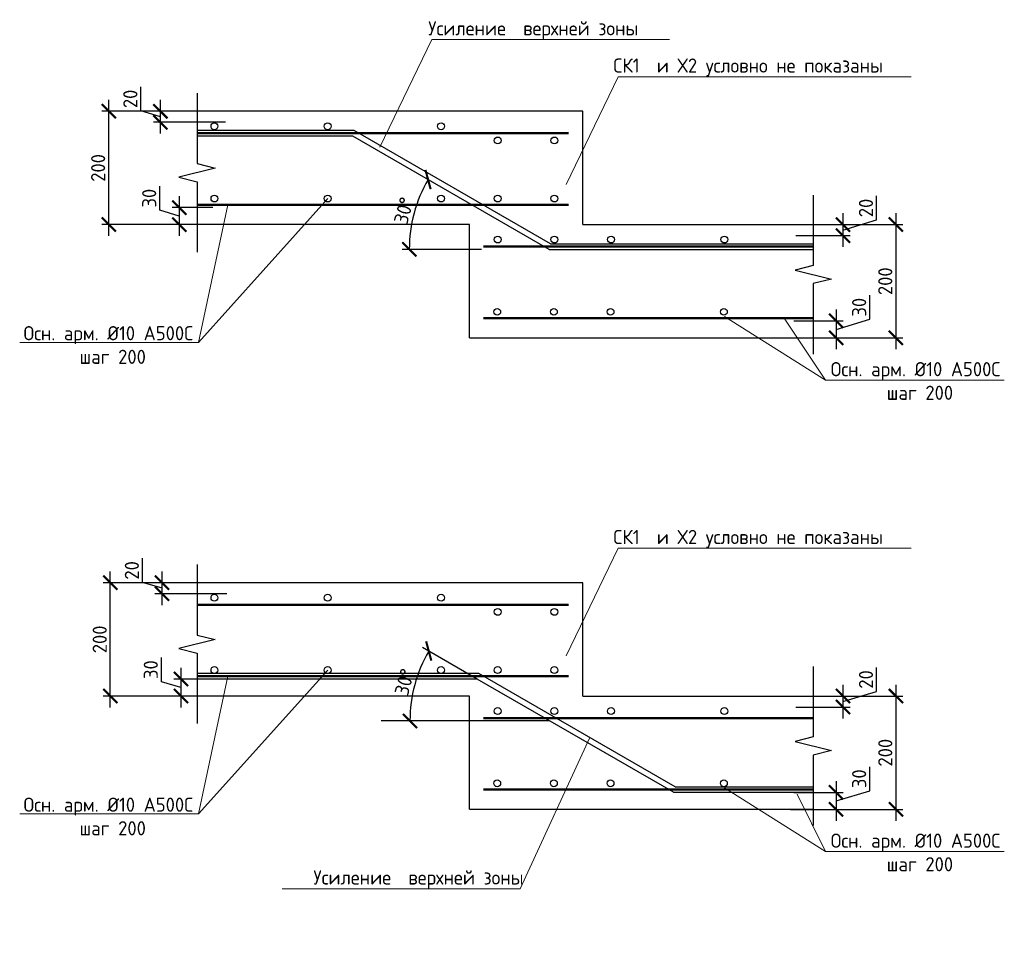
# Model space of a CAD drawing. Header units: millimetres. Extents: x -386473 to 311666, y -59273 to 291770.
# Tile 35 of 132: x -80264 to -62887, y -39194 to -23015. Entities that reach past the tile are written whole.
import ezdxf
from ezdxf import colors
from ezdxf.entities.mleader import LeaderData, LeaderLine
from ezdxf.math import Vec2, Vec3

# ---------------------------------------------------------------- set-up
doc = ezdxf.new("R2010")
doc.units = ezdxf.units.MM
for name, color, linetype, lineweight in [('Арматура', 152, 'Continuous', 40), ('Перекрытие ж_бетон', 1, 'Continuous', 30), ('поз.', 2, 'Continuous', 25), ('РАЗМЕРЫ', 1, 'Continuous', 9)]:
    doc.layers.add(name, color=color, linetype=linetype, lineweight=lineweight)
doc.styles.add('GOST-2.304_Type-B', font='GOST_Common.ttf')
doc.styles.add('ГОСТ 2.304', font='GOST_Common.ttf')
doc.dimstyles.new('СПДС', dxfattribs={"dimscale": 100, "dimtxt": 2.5, "dimasz": 2.5, "dimexe": 1.25, "dimexo": 0, "dimtad": 1, "dimdec": 0, "dimtxsty": 'GOST-2.304_Type-B', "dimblk": 'ARCHTICK', "dimcen": 2.5, "dimdle": 2, "dimadec": 0, "dimazin": 2, "dimtfac": 0.75, "dimtdec": 0, "dimtmove": 1, "dimatfit": 3, "dimfxl": 1, "dimtolj": 1, "dimarcsym": 1})

# ---------------------------------------------------------------- blocks, each defined once
blk = doc.blocks.new('_ArchTick')
at = {"color": 0, "linetype": 'ByBlock', "const_width": 0.15}
blk.add_lwpolyline([(-0.5, -0.5), (0.5, 0.5)], dxfattribs=at)
blk = doc.blocks.new('*D655')
at = {"layer": 'DEFPOINTS', "color": 0, "transparency": 16777216}
for p in [(-66514, -26631), (-66514, -28631), (-64801, -28631)]:
    blk.add_point(p, dxfattribs=at)
at = {"layer": 'РАЗМЕРЫ', "color": 0, "lineweight": -2, "transparency": 16777216}
for p, q in [((-64801, -26431), (-64801, -28831)), ((-66514, -26631), (-64676, -26631)), ((-66514, -28631), (-64676, -28631))]:
    blk.add_line(p, q, dxfattribs=at)
at = {"layer": 'РАЗМЕРЫ', "color": 0, "lineweight": -2, "transparency": 16777216, "xscale": 250, "yscale": 250, "zscale": 250}
for p, rotation in [((-64801, -26631), 90), ((-64801, -28631), 270)]:
    blk.add_blockref('_ArchTick', p, dxfattribs=dict(at, rotation=rotation))
at = {"layer": 'РАЗМЕРЫ', "color": 0, "lineweight": 0, "transparency": 16777216, "insert": (-64988, -27631), "char_height": 250, "attachment_point": 5, "rotation": 90, "style": 'GOST-2.304_Type-B'}
blk.add_mtext('\\A1;200', dxfattribs=at)
blk = doc.blocks.new('*D656')
at = {"layer": 'DEFPOINTS', "color": 0, "transparency": 16777216}
for p in [(-66426, -26631), (-66564, -26826), (-65735, -26826)]:
    blk.add_point(p, dxfattribs=at)
at = {"layer": 'РАЗМЕРЫ', "color": 0, "lineweight": -2, "transparency": 16777216}
for p, q in [((-65141, -26550), (-65141, -26125)), ((-65735, -26431), (-65735, -27026)), ((-65735, -26728), (-65141, -26550)), ((-66426, -26631), (-65610, -26631)), ((-66564, -26826), (-65610, -26826))]:
    blk.add_line(p, q, dxfattribs=at)
at = {"layer": 'РАЗМЕРЫ', "color": 0, "lineweight": -2, "transparency": 16777216, "xscale": 250, "yscale": 250, "zscale": 250}
for p, rotation in [((-65735, -26631), 90), ((-65735, -26826), 270)]:
    blk.add_blockref('_ArchTick', p, dxfattribs=dict(at, rotation=rotation))
at = {"layer": 'РАЗМЕРЫ', "color": 0, "lineweight": 0, "transparency": 16777216, "insert": (-65329, -26338), "char_height": 250, "attachment_point": 5, "rotation": 90, "style": 'GOST-2.304_Type-B'}
blk.add_mtext('\\A1;20', dxfattribs=at)
blk = doc.blocks.new('*D657')
at = {"layer": 'DEFPOINTS', "color": 0, "transparency": 16777216}
for p in [(-66600, -28331), (-66659, -28631), (-65855, -28631)]:
    blk.add_point(p, dxfattribs=at)
at = {"layer": 'РАЗМЕРЫ', "color": 0, "lineweight": -2, "transparency": 16777216}
for p, q in [((-65261, -28303), (-65261, -27878)), ((-65855, -28131), (-65855, -28831)), ((-65855, -28481), (-65261, -28303)), ((-66600, -28331), (-65730, -28331)), ((-66659, -28631), (-65730, -28631))]:
    blk.add_line(p, q, dxfattribs=at)
at = {"layer": 'РАЗМЕРЫ', "color": 0, "lineweight": -2, "transparency": 16777216, "xscale": 250, "yscale": 250, "zscale": 250}
for p, rotation in [((-65855, -28331), 90), ((-65855, -28631), 270)]:
    blk.add_blockref('_ArchTick', p, dxfattribs=dict(at, rotation=rotation))
at = {"layer": 'РАЗМЕРЫ', "color": 0, "lineweight": 0, "transparency": 16777216, "insert": (-65449, -28090), "char_height": 250, "attachment_point": 5, "rotation": 90, "style": 'GOST-2.304_Type-B'}
blk.add_mtext('\\A1;30', dxfattribs=at)
blk = doc.blocks.new('*D658')
at = {"color": 0, "lineweight": -2, "transparency": 16777216}
blk.add_line((-72116, -27070), (-73513, -27070), dxfattribs=at)
blk.add_arc((-70921, -27070), 2467, 150, 180, dxfattribs=at)
at = {"layer": 'DEFPOINTS', "color": 0, "transparency": 16777216}
for p in [(-74385, -25070), (-73239, -26226), (-72116, -27070), (-70921, -27070), (-70921, -27070)]:
    blk.add_point(p, dxfattribs=at)
at = {"color": 0, "lineweight": -2, "transparency": 16777216, "xscale": 250, "yscale": 250, "zscale": 250}
for p, rotation in [((-73057, -25836), 60.00000000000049), ((-73388, -27070), 269.9999999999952)]:
    blk.add_blockref('_ArchTick', p, dxfattribs=dict(at, rotation=rotation))
at = {"color": 0, "transparency": 16777216, "insert": (-73485, -26383), "char_height": 250, "attachment_point": 5, "rotation": 75, "style": 'GOST-2.304_Type-B'}
blk.add_mtext('\\A1;30°', dxfattribs=at)
blk = doc.blocks.new('_None')
blk = doc.blocks.new('*D659')
at = {"layer": 'DEFPOINTS', "color": 0, "transparency": 16777216}
for p in [(-66514, -34953), (-66514, -36953), (-64801, -36953)]:
    blk.add_point(p, dxfattribs=at)
at = {"layer": 'РАЗМЕРЫ', "color": 0, "lineweight": -2, "transparency": 16777216}
for p, q in [((-64801, -34753), (-64801, -37153)), ((-66514, -34953), (-64676, -34953)), ((-66514, -36953), (-64676, -36953))]:
    blk.add_line(p, q, dxfattribs=at)
at = {"layer": 'РАЗМЕРЫ', "color": 0, "lineweight": -2, "transparency": 16777216, "xscale": 250, "yscale": 250, "zscale": 250}
for p, rotation in [((-64801, -34953), 90), ((-64801, -36953), 270)]:
    blk.add_blockref('_ArchTick', p, dxfattribs=dict(at, rotation=rotation))
at = {"layer": 'РАЗМЕРЫ', "color": 0, "lineweight": 0, "transparency": 16777216, "insert": (-64988, -35953), "char_height": 250, "attachment_point": 5, "rotation": 90, "style": 'GOST-2.304_Type-B'}
blk.add_mtext('\\A1;200', dxfattribs=at)
blk = doc.blocks.new('*D660')
at = {"layer": 'DEFPOINTS', "color": 0, "transparency": 16777216}
for p in [(-66426, -34953), (-66564, -35148), (-65735, -35148)]:
    blk.add_point(p, dxfattribs=at)
at = {"layer": 'РАЗМЕРЫ', "color": 0, "lineweight": -2, "transparency": 16777216}
for p, q in [((-65141, -34872), (-65141, -34447)), ((-65735, -34753), (-65735, -35348)), ((-65735, -35050), (-65141, -34872)), ((-66426, -34953), (-65610, -34953)), ((-66564, -35148), (-65610, -35148))]:
    blk.add_line(p, q, dxfattribs=at)
at = {"layer": 'РАЗМЕРЫ', "color": 0, "lineweight": -2, "transparency": 16777216, "xscale": 250, "yscale": 250, "zscale": 250}
for p, rotation in [((-65735, -34953), 90), ((-65735, -35148), 270)]:
    blk.add_blockref('_ArchTick', p, dxfattribs=dict(at, rotation=rotation))
at = {"layer": 'РАЗМЕРЫ', "color": 0, "lineweight": 0, "transparency": 16777216, "insert": (-65329, -34660), "char_height": 250, "attachment_point": 5, "rotation": 90, "style": 'GOST-2.304_Type-B'}
blk.add_mtext('\\A1;20', dxfattribs=at)
blk = doc.blocks.new('*D661')
at = {"layer": 'DEFPOINTS', "color": 0, "transparency": 16777216}
for p in [(-66600, -36653), (-66659, -36953), (-65855, -36953)]:
    blk.add_point(p, dxfattribs=at)
at = {"layer": 'РАЗМЕРЫ', "color": 0, "lineweight": -2, "transparency": 16777216}
for p, q in [((-65261, -36625), (-65261, -36200)), ((-65855, -36453), (-65855, -37153)), ((-66600, -36653), (-65730, -36653)), ((-65855, -36803), (-65261, -36625)), ((-66659, -36953), (-65730, -36953))]:
    blk.add_line(p, q, dxfattribs=at)
at = {"layer": 'РАЗМЕРЫ', "color": 0, "lineweight": -2, "transparency": 16777216, "xscale": 250, "yscale": 250, "zscale": 250}
for p, rotation in [((-65855, -36653), 90), ((-65855, -36953), 270)]:
    blk.add_blockref('_ArchTick', p, dxfattribs=dict(at, rotation=rotation))
at = {"layer": 'РАЗМЕРЫ', "color": 0, "lineweight": 0, "transparency": 16777216, "insert": (-65449, -36412), "char_height": 250, "attachment_point": 5, "rotation": 90, "style": 'GOST-2.304_Type-B'}
blk.add_mtext('\\A1;30', dxfattribs=at)
blk = doc.blocks.new('*D662')
at = {"color": 0, "lineweight": -2, "transparency": 16777216}
blk.add_line((-72189, -34653), (-73154, -34096), dxfattribs=at)
blk.add_arc((-70909, -35392), 2467, 150, 180, dxfattribs=at)
at = {"layer": 'DEFPOINTS', "color": 0, "transparency": 16777216}
for p in [(-73227, -34548), (-72189, -34653), (-73882, -35392), (-70921, -35392), (-68725, -36653)]:
    blk.add_point(p, dxfattribs=at)
at = {"color": 0, "lineweight": -2, "transparency": 16777216, "xscale": 250, "yscale": 250, "zscale": 250}
for p, rotation in [((-73045, -34158), 60.00000000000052), ((-73376, -35392), 270)]:
    blk.add_blockref('_ArchTick', p, dxfattribs=dict(at, rotation=rotation))
at = {"color": 0, "transparency": 16777216, "insert": (-73473, -34705), "char_height": 250, "attachment_point": 5, "rotation": 75, "style": 'GOST-2.304_Type-B'}
blk.add_mtext('\\A1;30°', dxfattribs=at)
blk = doc.blocks.new('*D663')
at = {"layer": 'DEFPOINTS', "color": 0, "transparency": 16777216}
for p in [(-77780, -24631), (-76633, -24631), (-76633, -24826)]:
    blk.add_point(p, dxfattribs=at)
at = {"layer": 'РАЗМЕРЫ', "color": 0, "lineweight": -2, "transparency": 16777216}
for p, q in [((-78124, -24625), (-78124, -24200)), ((-77780, -25026), (-77780, -24431)), ((-77780, -24728), (-78124, -24625)), ((-76633, -24631), (-77905, -24631)), ((-76633, -24826), (-77905, -24826))]:
    blk.add_line(p, q, dxfattribs=at)
at = {"layer": 'РАЗМЕРЫ', "color": 0, "lineweight": -2, "transparency": 16777216, "xscale": 250, "yscale": 250, "zscale": 250}
for p, rotation in [((-77780, -24631), 90), ((-77780, -24826), 270)]:
    blk.add_blockref('_ArchTick', p, dxfattribs=dict(at, rotation=rotation))
at = {"layer": 'РАЗМЕРЫ', "color": 0, "lineweight": 0, "transparency": 16777216, "insert": (-78311, -24413), "char_height": 250, "attachment_point": 5, "rotation": 90, "style": 'GOST-2.304_Type-B'}
blk.add_mtext('\\A1;20', dxfattribs=at)
blk = doc.blocks.new('*D664')
at = {"layer": 'DEFPOINTS', "color": 0, "transparency": 16777216}
for p in [(-78691, -24631), (-76767, -24631), (-76921, -26631)]:
    blk.add_point(p, dxfattribs=at)
at = {"layer": 'РАЗМЕРЫ', "color": 0, "lineweight": -2, "transparency": 16777216}
for p, q in [((-78691, -26831), (-78691, -24431)), ((-76767, -24631), (-78816, -24631)), ((-76921, -26631), (-78816, -26631))]:
    blk.add_line(p, q, dxfattribs=at)
at = {"layer": 'РАЗМЕРЫ', "color": 0, "lineweight": -2, "transparency": 16777216, "xscale": 250, "yscale": 250, "zscale": 250}
for p, rotation in [((-78691, -24631), 90), ((-78691, -26631), 270)]:
    blk.add_blockref('_ArchTick', p, dxfattribs=dict(at, rotation=rotation))
at = {"layer": 'РАЗМЕРЫ', "color": 0, "lineweight": 0, "transparency": 16777216, "insert": (-78879, -25631), "char_height": 250, "attachment_point": 5, "rotation": 90, "style": 'GOST-2.304_Type-B'}
blk.add_mtext('\\A1;200', dxfattribs=at)
blk = doc.blocks.new('*D665')
at = {"layer": 'DEFPOINTS', "color": 0, "transparency": 16777216}
for p in [(-76857, -26331), (-77447, -26631), (-76857, -26631)]:
    blk.add_point(p, dxfattribs=at)
at = {"layer": 'РАЗМЕРЫ', "color": 0, "lineweight": -2, "transparency": 16777216}
for p, q in [((-77790, -26378), (-77790, -25953)), ((-77447, -26131), (-77447, -26831)), ((-77447, -26481), (-77790, -26378)), ((-76857, -26331), (-77572, -26331)), ((-76857, -26631), (-77572, -26631))]:
    blk.add_line(p, q, dxfattribs=at)
at = {"layer": 'РАЗМЕРЫ', "color": 0, "lineweight": -2, "transparency": 16777216, "xscale": 250, "yscale": 250, "zscale": 250}
for p, rotation in [((-77447, -26331), 90), ((-77447, -26631), 270)]:
    blk.add_blockref('_ArchTick', p, dxfattribs=dict(at, rotation=rotation))
at = {"layer": 'РАЗМЕРЫ', "color": 0, "lineweight": 0, "transparency": 16777216, "insert": (-77978, -26165), "char_height": 250, "attachment_point": 5, "rotation": 90, "style": 'GOST-2.304_Type-B'}
blk.add_mtext('\\A1;30', dxfattribs=at)
blk = doc.blocks.new('*D666')
at = {"layer": 'DEFPOINTS', "color": 0, "transparency": 16777216}
for p in [(-77752, -32953), (-76606, -32953), (-76606, -33148)]:
    blk.add_point(p, dxfattribs=at)
at = {"layer": 'РАЗМЕРЫ', "color": 0, "lineweight": -2, "transparency": 16777216}
for p, q in [((-78096, -32947), (-78096, -32522)), ((-77752, -33348), (-77752, -32753)), ((-77752, -33050), (-78096, -32947)), ((-76606, -32953), (-77877, -32953)), ((-76606, -33148), (-77877, -33148))]:
    blk.add_line(p, q, dxfattribs=at)
at = {"layer": 'РАЗМЕРЫ', "color": 0, "lineweight": -2, "transparency": 16777216, "xscale": 250, "yscale": 250, "zscale": 250}
for p, rotation in [((-77752, -32953), 90), ((-77752, -33148), 270)]:
    blk.add_blockref('_ArchTick', p, dxfattribs=dict(at, rotation=rotation))
at = {"layer": 'РАЗМЕРЫ', "color": 0, "lineweight": 0, "transparency": 16777216, "insert": (-78284, -32735), "char_height": 250, "attachment_point": 5, "rotation": 90, "style": 'GOST-2.304_Type-B'}
blk.add_mtext('\\A1;20', dxfattribs=at)
blk = doc.blocks.new('*D667')
at = {"layer": 'DEFPOINTS', "color": 0, "transparency": 16777216}
for p in [(-78664, -32953), (-76739, -32953), (-76893, -34953)]:
    blk.add_point(p, dxfattribs=at)
at = {"layer": 'РАЗМЕРЫ', "color": 0, "lineweight": -2, "transparency": 16777216}
for p, q in [((-78664, -35153), (-78664, -32753)), ((-76739, -32953), (-78789, -32953)), ((-76893, -34953), (-78789, -34953))]:
    blk.add_line(p, q, dxfattribs=at)
at = {"layer": 'РАЗМЕРЫ', "color": 0, "lineweight": -2, "transparency": 16777216, "xscale": 250, "yscale": 250, "zscale": 250}
for p, rotation in [((-78664, -32953), 90), ((-78664, -34953), 270)]:
    blk.add_blockref('_ArchTick', p, dxfattribs=dict(at, rotation=rotation))
at = {"layer": 'РАЗМЕРЫ', "color": 0, "lineweight": 0, "transparency": 16777216, "insert": (-78851, -33953), "char_height": 250, "attachment_point": 5, "rotation": 90, "style": 'GOST-2.304_Type-B'}
blk.add_mtext('\\A1;200', dxfattribs=at)
blk = doc.blocks.new('*D668')
at = {"layer": 'DEFPOINTS', "color": 0, "transparency": 16777216}
for p in [(-76829, -34653), (-77419, -34953), (-76829, -34953)]:
    blk.add_point(p, dxfattribs=at)
at = {"layer": 'РАЗМЕРЫ', "color": 0, "lineweight": -2, "transparency": 16777216}
for p, q in [((-77763, -34700), (-77763, -34275)), ((-77419, -34453), (-77419, -35153)), ((-77419, -34803), (-77763, -34700)), ((-76829, -34653), (-77544, -34653)), ((-76829, -34953), (-77544, -34953))]:
    blk.add_line(p, q, dxfattribs=at)
at = {"layer": 'РАЗМЕРЫ', "color": 0, "lineweight": -2, "transparency": 16777216, "xscale": 250, "yscale": 250, "zscale": 250}
for p, rotation in [((-77419, -34653), 90), ((-77419, -34953), 270)]:
    blk.add_blockref('_ArchTick', p, dxfattribs=dict(at, rotation=rotation))
at = {"layer": 'РАЗМЕРЫ', "color": 0, "lineweight": 0, "transparency": 16777216, "insert": (-77950, -34487), "char_height": 250, "attachment_point": 5, "rotation": 90, "style": 'GOST-2.304_Type-B'}
blk.add_mtext('\\A1;30', dxfattribs=at)

msp = doc.modelspace()

# ---------------------------------------------------------------- linework, layer by layer
at = {"color": 1}
msp.add_line((-70920.6, -35391.7), (-73882.4, -35391.7), dxfattribs=at)
at = {"color": 252, "lineweight": 50, "true_color": 0x939598}
for points in [[(-70577.4, -25020.4), (-77133.3, -25020.4)], [(-70577.4, -26281.4), (-77133.3, -26281.4)], [(-66258.1, -27020.4), (-72077.3, -27020.4)], [(-66258.1, -28281.4), (-72077.3, -28281.4)], [(-70577.4, -33342.3), (-77133.3, -33342.3)], [(-70577.4, -34603.3), (-77133.3, -34603.3)], [(-66258.1, -35342.3), (-72077.3, -35342.3)], [(-66258.1, -36603.3), (-72077.3, -36603.3)]]:
    msp.add_lwpolyline(points, dxfattribs=at)
at = {"color": 3, "linetype": 'Continuous', "lineweight": 30}
for centre in [(-76827.4, -24896), (-74827.4, -24896), (-71827.4, -25145.6), (-70827.4, -25145.6), (-71827.4, -26172), (-70827.4, -26172), (-71827.3, -26896), (-70827.3, -26896), (-69827.3, -26896), (-67827.3, -26896), (-71836, -28171.8), (-70836, -28171.8), (-69836, -28171.8), (-67836, -28171.8), (-76827.4, -33217.8), (-74827.4, -33217.8), (-71827.4, -33467.5), (-70827.4, -33467.5), (-71827.4, -34493.8), (-70827.4, -34493.8), (-71827.3, -35217.8), (-70827.3, -35217.8), (-69827.3, -35217.8), (-67827.3, -35217.8), (-71836, -36493.6), (-70836, -36493.6), (-69836, -36493.6), (-67836, -36493.6)]:
    msp.add_circle(centre, 60, dxfattribs=at)
at = {"color": 9, "linetype": 'Continuous', "lineweight": 30, "true_color": 0xc7c8ca}
for centre in [(-76827.4, -24896), (-74827.4, -24896), (-72827.4, -24896), (-71827.4, -25145.6), (-70827.4, -25145.6), (-76827.4, -26172), (-74827.4, -26172), (-72827.4, -26172), (-71827.4, -26172), (-70827.4, -26172), (-71827.3, -26896), (-70827.3, -26896), (-69827.3, -26896), (-67827.3, -26896), (-71836, -28171.8), (-70836, -28171.8), (-69836, -28171.8), (-67836, -28171.8), (-76827.4, -33217.8), (-74827.4, -33217.8), (-72827.4, -33217.8), (-71827.4, -33467.5), (-70827.4, -33467.5), (-76827.4, -34493.8), (-74827.4, -34493.8), (-72827.4, -34493.8), (-71827.4, -34493.8), (-70827.4, -34493.8), (-71827.3, -35217.8), (-70827.3, -35217.8), (-69827.3, -35217.8), (-67827.3, -35217.8), (-71836, -36493.6), (-70836, -36493.6), (-69836, -36493.6), (-67836, -36493.6)]:
    msp.add_circle(centre, 60, dxfattribs=at)
at = {"layer": 'Арматура', "color": 2, "lineweight": 0}
for p, q in [((-74827.4, -26172), (-77106.4, -28710.8)), ((-77106.4, -28710.8), (-76588.4, -26281.4)), ((-67823.6, -28250.8), (-66044.5, -29375)), ((-66044.5, -29375), (-66771.8, -28281.4)), ((-77106.4, -28710.8), (-80263.6, -28710.8)), ((-66044.5, -29375), (-62887.4, -29375)), ((-74827.4, -34493.8), (-77106.4, -37032.7)), ((-77106.4, -37032.7), (-76588.4, -34603.3)), ((-67823.6, -36572.6), (-66044.5, -37696.9)), ((-66044.5, -37696.9), (-66544.9, -36685.8)), ((-77106.4, -37032.7), (-80263.6, -37032.7)), ((-66044.5, -37696.9), (-62887.4, -37696.9))]:
    msp.add_line(p, q, dxfattribs=at)
at = {"layer": 'Перекрытие ж_бетон', "color": 7, "linetype": 'Continuous', "lineweight": 30}
for p, q in [((-70327.3, -24631), (-77133.3, -24631)), ((-70327.3, -26631), (-70327.3, -24631)), ((-72327.3, -26631), (-77133.3, -26631)), ((-72327.3, -28630.8), (-72327.3, -26631)), ((-70327.3, -26631), (-66258.1, -26631)), ((-72327.3, -28630.8), (-66266.8, -28630.8)), ((-70327.3, -32952.8), (-77133.3, -32952.8)), ((-70327.3, -34952.8), (-70327.3, -32952.8)), ((-72327.3, -34952.8), (-77133.3, -34952.8)), ((-72327.3, -36952.6), (-72327.3, -34952.8)), ((-70327.3, -34952.8), (-66258.1, -34952.8)), ((-72327.3, -36952.6), (-66266.8, -36952.6))]:
    msp.add_line(p, q, dxfattribs=at)
at = {"layer": 'Перекрытие ж_бетон', "color": 3, "linetype": 'Continuous', "lineweight": 30}
for p, q in [((-74358.2, -24971), (-77133.3, -24971)), ((-70894.1, -26971), (-74358.2, -24971)), ((-74384.7, -25069.9), (-77133.3, -25069.9)), ((-70920.6, -27069.9), (-74384.7, -25069.9)), ((-70920.6, -27069.9), (-66258.1, -27069.9)), ((-70894.1, -26971), (-66258.1, -26971)), ((-72162.1, -34553.8), (-77133.3, -34553.8)), ((-68698, -36553.8), (-72162.1, -34553.8)), ((-72188.6, -34652.7), (-77133.3, -34652.7)), ((-68724.5, -36652.7), (-72188.6, -34652.7)), ((-68724.5, -36652.7), (-66258.1, -36652.7)), ((-68698, -36553.8), (-66258.1, -36553.8))]:
    msp.add_line(p, q, dxfattribs=at)
at = {"layer": 'поз.', "linetype": 'Continuous'}
for points in [[(-77133.3, -24311.9), (-77133.3, -25553.9), (-76813.3, -25633.9), (-77453.3, -25793.9), (-77133.3, -25873.9), (-77133.3, -27115.9)], [(-66258.1, -26111.9), (-66258.1, -27353.9), (-66578.1, -27433.9), (-65938.1, -27593.9), (-66258.1, -27673.9), (-66258.1, -28915.9)], [(-77133.3, -32633.7), (-77133.3, -33875.7), (-76813.3, -33955.7), (-77453.3, -34115.7), (-77133.3, -34195.7), (-77133.3, -35437.7)], [(-66258.1, -34433.7), (-66258.1, -35675.7), (-66578.1, -35755.7), (-65938.1, -35915.7), (-66258.1, -35995.7), (-66258.1, -37237.7)]]:
    msp.add_lwpolyline(points, dxfattribs=at)

# ---------------------------------------------------------------- texts
at = {"layer": 'Арматура', "color": 2, "lineweight": 0, "char_height": 250, "width": 3270.998, "attachment_point": 5, "style": 'ГОСТ 2.304'}
for insert in [(-78698.2, -28548.6), (-64452.8, -29183.6), (-78698.2, -36870.5), (-64452.8, -37505.4)]:
    msp.add_mtext(' \\PОсн. арм. %%C10 А500С\\P шаг 200', dxfattribs=dict(at, insert=insert))

# ---------------------------------------------------------------- dimensions: what is measured, and where the dimension line sits
at = {"color": 1}
for base, line1, line2, picture, middle in [((-73239.2, -26226), ((-70920.6, -27069.9), (-74384.7, -25069.9)), ((-70920.6, -27069.9), (-72116.4, -27069.9)), '*D658', (-73485.1, -26382.7)), ((-73227.3, -34547.8), ((-68724.5, -36652.7), (-72188.6, -34652.7)), ((-70920.6, -35391.7), (-73882.4, -35391.7)), '*D662', (-73473.1, -34704.6))]:
    dim = msp.add_angular_dim_2l(base=base, line1=line1, line2=line2, dimstyle='СПДС', dxfattribs=at)
    dim.commit()
    dim.dimension.update_dxf_attribs({"geometry": picture, "text_midpoint": middle})
at = {"layer": 'РАЗМЕРЫ', "color": 1, "lineweight": 0}
for base, p1, p2, picture, middle in [((-77780.0811942, -24630.976133), (-76633.3214181, -24825.976133), (-76633.3214181, -24630.976133), '*D663', (-78311.3311942, -24562.851133)), ((-78691.4, -24631), (-76920.9, -26631), (-76766.9, -24631), '*D664', (-78878.9, -25631)), ((-77446.5, -26631), (-76856.6, -26330.9), (-76856.6, -26631), '*D665', (-77977.8, -26315.3)), ((-65734.8541781, -26825.976133), (-66425.8449148, -26630.976133), (-66564.0965669, -26825.976133), '*D656', (-65328.6041781, -26487.851133)), ((-64800.6, -28631), (-66514.3, -26631), (-66514.3, -28631), '*D655', (-64988.1, -27631)), ((-65855.1, -28631), (-66600.4, -28330.9), (-66658.7, -28631), '*D657', (-65448.9, -28240.3)), ((-77752.3396346, -32952.8088681), (-76605.5798585, -33147.8088681), (-76605.5798585, -32952.8088681), '*D666', (-78283.5896346, -32884.6838681)), ((-78663.7, -32952.8), (-76893.1, -34952.8), (-76739.1, -32952.8), '*D667', (-78851.2, -33952.8)), ((-77418.8, -34952.8), (-76828.8, -34652.7), (-76828.8, -34952.8), '*D668', (-77950, -34637.1)), ((-65734.8541781, -35147.8088681), (-66425.8449148, -34952.8088681), (-66564.0965669, -35147.8088681), '*D660', (-65328.6041781, -34809.6838681)), ((-64800.6, -36952.8), (-66514.3, -34952.8), (-66514.3, -36952.8), '*D659', (-64988.1, -35952.8)), ((-65855.1, -36952.8), (-66600.4, -36652.7), (-66658.7, -36952.8), '*D661', (-65448.9, -36562.1))]:
    dim = msp.add_linear_dim(base=base, p1=p1, p2=p2, angle=90, dimstyle='СПДС', override={"dimlfac": 0.1}, dxfattribs=at)
    dim.commit()
    dim.dimension.update_dxf_attribs({"geometry": picture, "text_midpoint": middle})

# ---------------------------------------------------------------- leaders
at = {"layer": 'РАЗМЕРЫ'}
ml = msp.add_multileader_mtext('Standard', dxfattribs=at)
ml.set_content('Усиление  верхней зоны ', color=256, style='GOST-2.304_Type-B')
ml.set_leader_properties(color=256, linetype='ByLayer', lineweight=15)
ml.set_arrow_properties(name='NONE')
ml.build(insert=Vec2(0, 0))
ml.multileader.update_dxf_attribs({"text_left_attachment_type": 6, "text_right_attachment_type": 6, "dogleg_length": 0.1, "arrow_head_size": 18})
ctx = ml.context
ctx.base_point, ctx.char_height, ctx.arrow_head_size, ctx.landing_gap_size, ctx.plane_origin = Vec3(-72991.6, -23366.6), 250, 18, 20, Vec3(-82546.7, -22410.2)
ctx.left_attachment, ctx.right_attachment, ctx.text_align_type = 6, 6, 1
notes = []
notes.append((ctx, [(0, (1, 1, 0), (-72991.7, -23366.6), (1, 0), 0.1, [(0, [(-73906.1, -25264.4)], 0, [])])]))
ctx.mtext.insert, ctx.mtext.alignment, ctx.mtext.flow_direction = Vec3(-71199.5, -23041.6), 2, 5
ml = msp.add_multileader_mtext('Standard', dxfattribs=at)
ml.set_content('СК1  и Х2 условно не показаны', color=256, style='GOST-2.304_Type-B')
ml.set_leader_properties(color=256, linetype='ByLayer', lineweight=15)
ml.set_arrow_properties(name='NONE')
ml.build(insert=Vec2(0, 0))
ml.multileader.update_dxf_attribs({"text_left_attachment_type": 6, "text_right_attachment_type": 6, "dogleg_length": 0.1, "arrow_head_size": 18})
ctx = ml.context
ctx.base_point, ctx.char_height, ctx.arrow_head_size, ctx.landing_gap_size, ctx.plane_origin = Vec3(-69703.9, -24023.9), 250, 18, 20, Vec3(-79259, -23067.5)
ctx.left_attachment, ctx.right_attachment, ctx.text_align_type = 6, 6, 1
notes.append((ctx, [(0, (1, 1, 0), (-69704, -24023.9), (1, 0), 0.1, [(0, [(-70618.4, -25921.7)], 0, [])])]))
ctx.mtext.insert, ctx.mtext.alignment, ctx.mtext.flow_direction = Vec3(-67408.3, -23698.9), 2, 5
ml = msp.add_multileader_mtext('Standard', dxfattribs=at)
ml.set_content('СК1  и Х2 условно не показаны', color=256, style='GOST-2.304_Type-B')
ml.set_leader_properties(color=256, linetype='ByLayer', lineweight=15)
ml.set_arrow_properties(name='NONE')
ml.build(insert=Vec2(0, 0))
ml.multileader.update_dxf_attribs({"text_left_attachment_type": 6, "text_right_attachment_type": 6, "dogleg_length": 0.1, "arrow_head_size": 18})
ctx = ml.context
ctx.base_point, ctx.char_height, ctx.arrow_head_size, ctx.landing_gap_size, ctx.plane_origin = Vec3(-69703.9, -32345.7), 250, 18, 20, Vec3(-79259, -31389.4)
ctx.left_attachment, ctx.right_attachment, ctx.text_align_type = 6, 6, 1
notes.append((ctx, [(0, (1, 1, 0), (-69704, -32345.7), (1, 0), 0.1, [(0, [(-70618.4, -34243.5)], 0, [])])]))
ctx.mtext.insert, ctx.mtext.alignment, ctx.mtext.flow_direction = Vec3(-67408.3, -32020.7), 2, 5
ml = msp.add_multileader_mtext('Standard', dxfattribs=at)
ml.set_content('Усиление  верхней зоны ', color=256, style='GOST-2.304_Type-B')
ml.set_leader_properties(color=256, linetype='ByLayer', lineweight=15)
ml.set_arrow_properties(name='NONE')
ml.build(insert=Vec2(0, 0))
ml.multileader.update_dxf_attribs({"text_left_attachment_type": 6, "text_right_attachment_type": 6, "dogleg_length": 0.1, "arrow_head_size": 18})
ctx = ml.context
ctx.base_point, ctx.char_height, ctx.arrow_head_size, ctx.landing_gap_size, ctx.plane_origin = Vec3(-75017.8, -38356), 250, 18, 20, Vec3(-81011.7, -37354)
ctx.left_attachment, ctx.right_attachment, ctx.text_align_type = 6, 6, 1
notes.append((ctx, [(1, (1, 1, 0), (-71433.4, -38356), (-1, 0), 0.1, [(0, [(-70204.8, -35683.9)], 0, [])])]))
ctx.mtext.insert, ctx.mtext.alignment, ctx.mtext.flow_direction = Vec3(-73225.7, -38031), 2, 5
for ctx, leaders in notes:
    for number, flags, end, landing, length, lines in leaders:
        leader = LeaderData()
        leader.index, (leader.has_last_leader_line, leader.has_dogleg_vector, leader.attachment_direction) = number, flags
        leader.last_leader_point, leader.dogleg_vector, leader.dogleg_length = Vec3(end), Vec3(landing), length
        for number, points, colour, breaks in lines:
            line = LeaderLine()
            line.index, line.vertices, line.color, line.breaks = number, Vec3.list(points), colors.encode_raw_color(colour), breaks
            leader.lines.append(line)
        ctx.leaders.append(leader)

doc.saveas('drawing.dxf')
